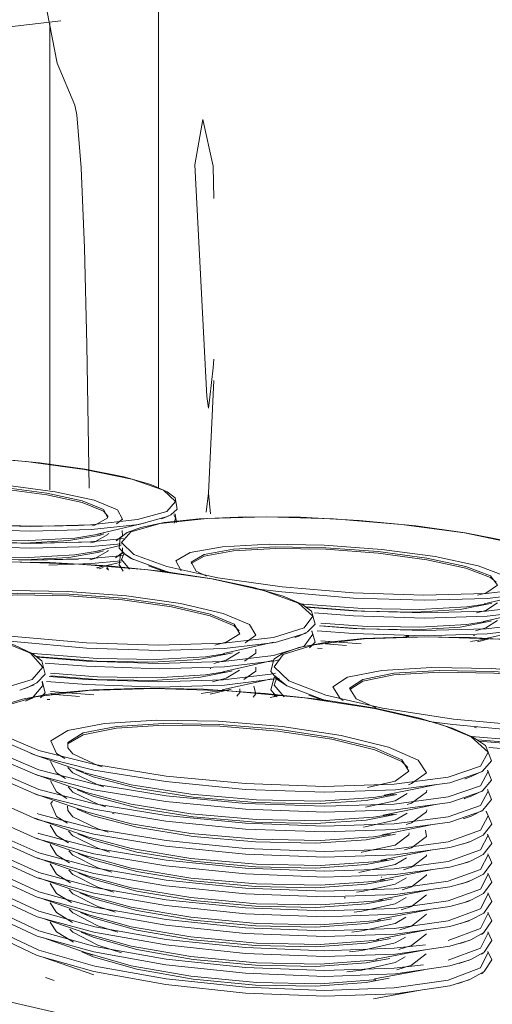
# Model space of a CAD drawing. Header units: metres. Extents: x -32 to 90, y -28 to 32.
# Tile 38 of 148: x 90.01658 to 90.01836, y 1.74257 to 1.74627. Entities that reach past the tile are written whole.
import ezdxf

# ---------------------------------------------------------------- set-up
doc = ezdxf.new("R2010")
doc.units = ezdxf.units.M
for name, color, linetype, lineweight in [('A-DETL-GENF', 92, 'Continuous', 18), ('A-GENM', 13, 'Continuous', 18), ('A-WALL', 113, 'Continuous', 18), ('Q-SPCQ', 91, 'Continuous', 9)]:
    doc.layers.add(name, color=color, linetype=linetype, lineweight=lineweight)

msp = doc.modelspace()

# ---------------------------------------------------------------- linework, layer by layer
at = {"layer": 'A-DETL-GENF', "lineweight": 9}
for p, q in [((90.016723, 1.7461052), (90.0166028, 1.7467236)), ((90.0167891, 1.7459477), (90.016723, 1.7461052)), ((90.0167968, 1.7459107), (90.0167891, 1.7459477)), ((90.0168134, 1.7457117), (90.0167968, 1.7459107)), ((90.0172395, 1.7457228), (90.0172698, 1.745893)), ((90.0173089, 1.7457177), (90.0172698, 1.745893)), ((90.0172395, 1.7457228), (90.0172847, 1.7448523)), ((90.0173114, 1.7455962), (90.0173089, 1.7457177)), ((90.0168254, 1.7454096), (90.0168134, 1.7457117)), ((90.0168341, 1.7450465), (90.0168254, 1.7454096)), ((90.0168405, 1.7446646), (90.0168341, 1.7450465)), ((90.0173089, 1.74496), (90.0173114, 1.7449927)), ((90.017297, 1.7448495), (90.0173089, 1.74496)), ((90.0173114, 1.7449121), (90.0172911, 1.7444893)), ((90.0173114, 1.7449121), (90.0172911, 1.7444893)), ((90.0172847, 1.7448523), (90.0172911, 1.7448084)), ((90.0172911, 1.7448084), (90.017297, 1.7448495)), ((90.016843, 1.7445076), (90.0168405, 1.7446646)), ((90.0172911, 1.7444893), (90.017283, 1.7444174)), ((90.0172992, 1.7444111), (90.0172911, 1.7444893))]:
    msp.add_line(p, q, dxfattribs=at)
at = {"layer": 'A-GENM', "lineweight": 9}
for p, q in [((90.0167365, 1.7462639), (90.0155634, 1.7461295)), ((90.0166947, 1.7445008), (90.0166947, 1.7462553)), ((90.0120976, 1.7436048), (90.0188656, 1.7420406))]:
    msp.add_line(p, q, dxfattribs=at)
at = {"layer": 'A-WALL', "lineweight": 9}
msp.add_line((90.0171033, 1.7445066), (90.0171033, 1.7610237), dxfattribs=at)
at = {"layer": 'Q-SPCQ'}
for p, q in [((90.0170531, 1.7443778), (90.0168743, 1.7443344)), ((90.0169628, 1.7442928), (90.0168722, 1.744271)), ((90.0169627, 1.7442297), (90.01687, 1.7442076)), ((90.0168725, 1.7442063), (90.016878, 1.7442075)), ((90.0168951, 1.7442092), (90.016881, 1.7442045)), ((90.0169133, 1.7442014), (90.0169086, 1.744208)), ((90.0169153, 1.7441998), (90.0169118, 1.7442095)), ((90.016971, 1.7441959), (90.0169565, 1.7442184)), ((90.0171364, 1.7441902), (90.0170654, 1.7442157)), ((90.0173266, 1.7441707), (90.0173188, 1.7441721)), ((90.0185141, 1.7441155), (90.0183264, 1.744073)), ((90.0185109, 1.7440487), (90.018324, 1.7440067)), ((90.0185076, 1.7439818), (90.0183216, 1.7439404)), ((90.0180332, 1.7439506), (90.0180443, 1.7439507)), ((90.0182752, 1.7439313), (90.0183304, 1.74394)), ((90.0182872, 1.7439532), (90.0182907, 1.7439537)), ((90.0183512, 1.743942), (90.0183021, 1.7439295)), ((90.017536, 1.7439289), (90.0173479, 1.7438861)), ((90.0177009, 1.7439063), (90.0177179, 1.7439048)), ((90.0177132, 1.7439336), (90.0178648, 1.7439229)), ((90.0178094, 1.7439163), (90.0177141, 1.7439237)), ((90.0172981, 1.7438292), (90.0173005, 1.7438295)), ((90.0175323, 1.7438599), (90.0173452, 1.7438177)), ((90.0165827, 1.7437478), (90.0166358, 1.7437683)), ((90.0175286, 1.7437909), (90.0173425, 1.7437492)), ((90.0166982, 1.7437436), (90.016861, 1.7437311)), ((90.0168069, 1.7437245), (90.0167, 1.7437336)), ((90.0173765, 1.7437514), (90.0172971, 1.7437334)), ((90.0175361, 1.7437355), (90.0175432, 1.7437262)), ((90.0175476, 1.7437267), (90.0175449, 1.7437234)), ((90.0177269, 1.7437089), (90.0176688, 1.7437297)), ((90.0166847, 1.7437136), (90.0166951, 1.7437127)), ((90.0182901, 1.7436075), (90.0182985, 1.7436065)), ((90.0168238, 1.7434398), (90.0166241, 1.7435105)), ((90.0168271, 1.7433658), (90.0166285, 1.743436)), ((90.0181489, 1.7433942), (90.0179517, 1.743353)), ((90.0168304, 1.7432917), (90.016633, 1.7433614)), ((90.0168275, 1.7433647), (90.0170006, 1.7433193)), ((90.0167615, 1.7433121), (90.0167631, 1.7432953)), ((90.018144, 1.743319), (90.0179481, 1.7432785)), ((90.0168275, 1.7432917), (90.0170006, 1.7432458)), ((90.0169305, 1.7432844), (90.0169369, 1.7432829)), ((90.0168348, 1.7431978), (90.0166388, 1.7432668)), ((90.018139, 1.7432439), (90.0179444, 1.7432041)), ((90.0166513, 1.7432103), (90.0166523, 1.74321)), ((90.0166537, 1.7432095), (90.0168649, 1.7431538)), ((90.0168382, 1.7431236), (90.0166434, 1.7431921)), ((90.0168275, 1.7431993), (90.0170006, 1.7431527)), ((90.0168275, 1.7431263), (90.0170006, 1.7430793)), ((90.0181325, 1.7431486), (90.0179396, 1.7431096)), ((90.0168418, 1.7430495), (90.0166482, 1.7431174)), ((90.0168275, 1.7430534), (90.0170006, 1.7430058)), ((90.0181273, 1.7430734), (90.0179357, 1.7430351)), ((90.0168454, 1.7429753), (90.016653, 1.7430426)), ((90.0179398, 1.7430449), (90.0179429, 1.7430455)), ((90.0168275, 1.7429804), (90.0170006, 1.7429324)), ((90.018122, 1.7429982), (90.0179318, 1.7429606)), ((90.0168491, 1.742901), (90.0166579, 1.7429678)), ((90.017801, 1.7429675), (90.0178064, 1.7429678)), ((90.0168275, 1.7429075), (90.0170006, 1.7428589)), ((90.0181166, 1.7429229), (90.0179278, 1.7428861)), ((90.0168528, 1.7428268), (90.0166629, 1.742893)), ((90.0168275, 1.7428345), (90.0170006, 1.7427855)), ((90.0181111, 1.7428477), (90.0179237, 1.7428116)), ((90.0168566, 1.7427525), (90.016668, 1.7428181)), ((90.0168275, 1.7427616), (90.0170006, 1.7427121)), ((90.0181056, 1.7427725), (90.0179196, 1.7427371)), ((90.0168605, 1.7426782), (90.0166732, 1.7427431)), ((90.0180999, 1.7426972), (90.0179154, 1.7426625)), ((90.0167115, 1.7426568), (90.0166786, 1.7426682)), ((90.0180941, 1.742622), (90.0179111, 1.742588))]:
    msp.add_line(p, q, dxfattribs=at)
for points in [[(90.0168279, 1.7445788, 0), (90.0166563, 1.7446029, 0), (90.0164565, 1.7446217, 0), (90.0162457, 1.7446325, 0), (90.0160452, 1.744634, 0), (90.0158742, 1.7446266, 0), (90.0157439, 1.7446125, 0), (90.0156562, 1.7445947, 0), (90.0156047, 1.7445758, 0), (90.015579, 1.7445572, 0), (90.0155747, 1.7445196, 0), (90.0155949, 1.744498, 0), (90.0156151, 1.7444852, 0), (90.0156217, 1.7444817, 0)], [(90.0168259, 1.7445783, 0), (90.0166064, 1.7446077, 0), (90.0163662, 1.7446267, 0), (90.0161274, 1.7446337, 0), (90.0159117, 1.7446281, 0), (90.015739, 1.7446104, 0), (90.0156255, 1.7445821, 0), (90.0155829, 1.7445457, 0), (90.0156165, 1.7445045, 0), (90.0157248, 1.7444624, 0), (90.0158986, 1.7444236, 0)], [(90.0158986, 1.7444236, 0), (90.0161216, 1.7443922, 0), (90.0163714, 1.7443715, 0), (90.0166222, 1.7443637, 0), (90.0168477, 1.7443699, 0), (90.0170244, 1.7443892, 0), (90.0171343, 1.7444195, 0), (90.0171674, 1.7444577, 0), (90.0171217, 1.7444996, 0), (90.0170036, 1.7445411, 0), (90.0168259, 1.7445783, 0)], [(90.0168279, 1.7445788, 0), (90.0169735, 1.7445498, 0), (90.017075, 1.7445208, 0), (90.0171361, 1.7444943, 0), (90.0171667, 1.7444714, 0), (90.0171734, 1.7444292, 0), (90.0171497, 1.7444077, 0), (90.017125, 1.744396, 0), (90.0171148, 1.7443922, 0)], [(90.0167153, 1.744494, 0), (90.0165294, 1.7445187, 0), (90.0163258, 1.7445333, 0), (90.016128, 1.7445364, 0), (90.0159585, 1.7445275, 0), (90.0158369, 1.7445075, 0), (90.015778, 1.7444788, 0), (90.0157894, 1.7444445, 0)], [(90.0166838, 1.7444886, 0), (90.0165149, 1.7445111, 0), (90.0163297, 1.7445245, 0), (90.0161497, 1.7445273, 0), (90.0159956, 1.7445191, 0), (90.0158851, 1.744501, 0), (90.0158318, 1.7444749, 0), (90.0158425, 1.7444437, 0), (90.0158778, 1.744425, 0)], [(90.0166838, 1.7444828, 0), (90.0165149, 1.7445053, 0), (90.0163297, 1.7445187, 0), (90.0161497, 1.7445215, 0), (90.0159956, 1.7445133, 0), (90.0158851, 1.7444952, 0), (90.0158318, 1.744469, 0)], [(90.0168533, 1.7443655, 0), (90.016864, 1.7443684, 0), (90.0169135, 1.7443955, 0), (90.0168966, 1.7444272, 0), (90.0168165, 1.7444595, 0), (90.0166838, 1.7444886, 0)], [(90.0169149, 1.7444013, 0), (90.0168966, 1.7444213, 0), (90.0168165, 1.7444537, 0), (90.0166838, 1.7444828, 0)], [(90.0169463, 1.7443733, 0), (90.0169689, 1.7443915, 0), (90.01695, 1.7444264, 0), (90.0168615, 1.744462, 0), (90.0167153, 1.744494, 0)], [(90.0158983, 1.7444238, 0), (90.0160665, 1.7443988, 0), (90.0162668, 1.7443787, 0), (90.0164818, 1.7443666, 0), (90.0166884, 1.7443642, 0), (90.0168018, 1.7443675, 0), (90.0168242, 1.7443687, 0)], [(90.0160258, 1.7443858, 0), (90.0161195, 1.7443743, 0), (90.0163714, 1.7443534, 0), (90.0166243, 1.7443456, 0), (90.0168517, 1.7443518, 0), (90.0170298, 1.7443713, 0), (90.0171406, 1.744402, 0)], [(90.0182557, 1.7443399, 0), (90.01807, 1.7443662, 0), (90.0178577, 1.7443866, 0), (90.0176375, 1.7443983, 0), (90.0174311, 1.7444001, 0), (90.0172569, 1.7443927, 0), (90.0171253, 1.7443783, 0), (90.0170372, 1.74436, 0), (90.0169854, 1.7443404, 0), (90.0169596, 1.744321, 0), (90.0169559, 1.7442816, 0), (90.0169782, 1.7442577, 0), (90.0170007, 1.7442434, 0), (90.017008, 1.7442395, 0)], [(90.0182537, 1.7443393, 0), (90.0180166, 1.7443713, 0), (90.0177607, 1.7443921, 0), (90.0175096, 1.7443997, 0), (90.017286, 1.7443936, 0), (90.0171104, 1.7443744, 0), (90.0169995, 1.7443435, 0), (90.0169645, 1.7443038, 0), (90.0170106, 1.7442588, 0), (90.0171349, 1.7442129, 0), (90.017327, 1.7441705, 0)], [(90.0171619, 1.7443765, 0), (90.0171674, 1.7443951, 0), (90.0171617, 1.7444077, 0)], [(90.0171636, 1.7444114, 0), (90.0171663, 1.7444094, 0), (90.0171717, 1.744378, 0)], [(90.0169444, 1.7443095, 0), (90.0169689, 1.7443289, 0), (90.0169672, 1.7443485, 0)], [(90.01617, 1.7443334, 0), (90.0162046, 1.7443295, 0), (90.0164129, 1.7443139, 0), (90.0166163, 1.7443107, 0), (90.0167892, 1.7443202, 0), (90.0168867, 1.7443353, 0)], [(90.0161906, 1.7443217, 0), (90.0163714, 1.7443079, 0), (90.0166222, 1.7443001, 0), (90.0168477, 1.7443063, 0), (90.0169715, 1.7443179, 0)], [(90.0168137, 1.7443045, 0), (90.0166394, 1.7443002, 0), (90.0164363, 1.7443048, 0), (90.0162229, 1.7443189, 0), (90.0161907, 1.7443224, 0)], [(90.0168983, 1.744336, 0), (90.016881, 1.7443302, 0), (90.0167668, 1.7443103, 0), (90.0166031, 1.7443013, 0), (90.0164105, 1.7443043, 0), (90.0163126, 1.7443103, 0)], [(90.0168496, 1.7443017, 0), (90.016864, 1.7443055, 0), (90.0169135, 1.744333, 0), (90.0169152, 1.7443379, 0)], [(90.017327, 1.7441705, 0), (90.0175685, 1.7441362, 0), (90.0178354, 1.7441135, 0), (90.0180999, 1.7441051, 0), (90.018334, 1.7441118, 0), (90.0185134, 1.7441329, 0), (90.0186199, 1.7441661, 0), (90.0186438, 1.7442077, 0), (90.0185845, 1.7442535, 0), (90.0184496, 1.7442988, 0), (90.0182537, 1.7443393, 0)], [(90.0182557, 1.7443399, 0), (90.0184157, 1.7443083, 0), (90.0185305, 1.7442764, 0), (90.0186022, 1.744247, 0), (90.01864, 1.7442215, 0), (90.018655, 1.7441994, 0), (90.0186443, 1.7441621, 0), (90.0186155, 1.7441428, 0), (90.0185909, 1.7441329, 0), (90.0185848, 1.7441308, 0)], [(90.016215, 1.7443014, 0), (90.0163714, 1.7442898, 0), (90.0166243, 1.7442819, 0), (90.0168517, 1.7442882, 0), (90.0169633, 1.7442982, 0)], [(90.0168459, 1.7442379, 0), (90.016864, 1.7442427, 0), (90.0169135, 1.7442705, 0), (90.016915, 1.7442747, 0)], [(90.0169424, 1.7442458, 0), (90.0169689, 1.7442663, 0), (90.0169686, 1.7442838, 0)], [(90.0181433, 1.7442504, 0), (90.0179426, 1.7442774, 0), (90.0177261, 1.7442934, 0), (90.0175188, 1.7442967, 0), (90.0173442, 1.7442869, 0), (90.0172226, 1.7442652, 0), (90.0171685, 1.7442339, 0), (90.0171882, 1.7441974, 0)], [(90.0181119, 1.7442446, 0), (90.0179294, 1.7442692, 0), (90.0177325, 1.7442837, 0), (90.0175439, 1.7442868, 0), (90.0173851, 1.7442779, 0), (90.0172746, 1.7442581, 0), (90.0172258, 1.7442296, 0), (90.0172452, 1.7441956, 0), (90.0172835, 1.7441766, 0)], [(90.0181119, 1.7442385, 0), (90.0179294, 1.7442631, 0), (90.0177325, 1.7442777, 0), (90.0175439, 1.7442807, 0), (90.0173851, 1.7442718, 0), (90.0172746, 1.744252, 0), (90.0172263, 1.7442245, 0)], [(90.0162215, 1.7442554, 0), (90.0163714, 1.7442444, 0), (90.0166222, 1.7442365, 0), (90.0168477, 1.7442427, 0), (90.016972, 1.7442545, 0)], [(90.0168028, 1.7442404, 0), (90.0166271, 1.7442366, 0), (90.0164238, 1.7442417, 0), (90.0162216, 1.7442558, 0)], [(90.0168967, 1.7442726, 0), (90.016881, 1.7442674, 0), (90.0167668, 1.7442472, 0), (90.0166031, 1.7442381, 0), (90.0164105, 1.7442412, 0), (90.0162271, 1.7442547, 0)], [(90.0162302, 1.7442639, 0), (90.0164129, 1.7442507, 0), (90.0166163, 1.7442474, 0), (90.0167892, 1.7442571, 0), (90.0168822, 1.7442714, 0)], [(90.0169732, 1.7442673, 0), (90.0169604, 1.7442578, 0), (90.0169555, 1.7442179, 0), (90.016966, 1.7442064, 0)], [(90.016975, 1.7442636, 0), (90.0169645, 1.7442395, 0), (90.0169944, 1.7442037, 0)], [(90.0169708, 1.7442646, 0), (90.0170042, 1.7442415, 0), (90.0171295, 1.744195, 0), (90.0171595, 1.744187, 0)], [(90.018302, 1.7441051, 0), (90.0183329, 1.7441133, 0), (90.0183771, 1.744143, 0), (90.0183508, 1.7441776, 0), (90.0182584, 1.7442129, 0), (90.0181119, 1.7442446, 0)], [(90.0183727, 1.7441538, 0), (90.0183508, 1.7441714, 0), (90.0182584, 1.7442068, 0), (90.0181119, 1.7442385, 0)], [(90.0184051, 1.7441124, 0), (90.0184362, 1.7441386, 0), (90.0184068, 1.7441767, 0), (90.0183047, 1.7442155, 0), (90.0181433, 1.7442504, 0)], [(90.0173055, 1.7441669, 0), (90.0171244, 1.744194, 0), (90.0169154, 1.7442154, 0), (90.0166955, 1.7442283, 0), (90.0164853, 1.7442311, 0), (90.0163034, 1.7442242, 0), (90.0161616, 1.7442098, 0), (90.0160627, 1.7441907, 0), (90.0160018, 1.7441699, 0), (90.0159693, 1.7441491, 0), (90.0159575, 1.7441056, 0), (90.0159808, 1.7440768, 0), (90.0160073, 1.7440592, 0), (90.0160185, 1.7440532, 0)], [(90.0173033, 1.7441662, 0), (90.0170645, 1.7442002, 0), (90.0168045, 1.7442222, 0), (90.0165471, 1.7442304, 0), (90.0163157, 1.7442239, 0), (90.0161313, 1.7442035, 0), (90.0160115, 1.7441707, 0), (90.0159683, 1.7441285, 0), (90.0160077, 1.7440807, 0), (90.0161276, 1.7440319, 0), (90.0163181, 1.7439868, 0)], [(90.0166919, 1.7442186, 0), (90.0168517, 1.7442246, 0), (90.0169633, 1.7442347, 0)], [(90.0163181, 1.7439868, 0), (90.0165612, 1.7439502, 0), (90.0168326, 1.7439261, 0), (90.017104, 1.7439171, 0), (90.0173467, 1.7439243, 0), (90.0175354, 1.7439467, 0), (90.017651, 1.743982, 0), (90.0176828, 1.7440264, 0), (90.0176295, 1.744075, 0), (90.0174982, 1.7441232, 0), (90.0173033, 1.7441662, 0)], [(90.0173055, 1.7441669, 0), (90.0174608, 1.7441343, 0), (90.0175719, 1.7441015, 0), (90.0176414, 1.7440713, 0), (90.0176783, 1.7440448, 0), (90.0176915, 1.7439959, 0), (90.017663, 1.7439671, 0), (90.0176311, 1.7439518, 0), (90.0176154, 1.7439462, 0)], [(90.0174681, 1.7441297, 0), (90.0175666, 1.7441174, 0), (90.0178357, 1.7440945, 0), (90.0181024, 1.744086, 0), (90.0183385, 1.7440928, 0), (90.0185193, 1.7441141, 0), (90.0186266, 1.7441477, 0)], [(90.0176563, 1.7440608, 0), (90.0178354, 1.744047, 0), (90.0180999, 1.7440385, 0), (90.018334, 1.7440453, 0), (90.0185134, 1.7440666, 0), (90.0186199, 1.7441002, 0), (90.0186438, 1.7441423, 0), (90.0186406, 1.7441483, 0)], [(90.0171861, 1.744074, 0), (90.0169838, 1.7441026, 0), (90.0167635, 1.7441196, 0), (90.0165504, 1.7441231, 0), (90.0163688, 1.7441128, 0), (90.0162397, 1.7440897, 0), (90.0161784, 1.7440564, 0), (90.0161935, 1.7440167, 0), (90.016207, 1.7440076, 0)], [(90.0171527, 1.7440678, 0), (90.0169688, 1.7440939, 0), (90.0167684, 1.7441094, 0), (90.0165746, 1.7441126, 0), (90.0164094, 1.7441032, 0), (90.016292, 1.7440821, 0), (90.0162367, 1.7440519, 0), (90.0162507, 1.7440157, 0), (90.0163165, 1.7439838, 0)], [(90.0171527, 1.7440615, 0), (90.0169688, 1.7440876, 0), (90.0167684, 1.7441031, 0), (90.0165746, 1.7441063, 0), (90.0164094, 1.7440969, 0), (90.016292, 1.7440759, 0), (90.0162367, 1.7440456, 0)], [(90.0173152, 1.7439174, 0), (90.017358, 1.7439282, 0), (90.0174087, 1.7439598, 0), (90.0173875, 1.7439966, 0), (90.0172982, 1.7440341, 0), (90.0171527, 1.7440678, 0)], [(90.0174071, 1.7439714, 0), (90.0173875, 1.7439902, 0), (90.0172982, 1.7440278, 0), (90.0171527, 1.7440615, 0)], [(90.0174287, 1.7439258, 0), (90.0174688, 1.7439551, 0), (90.0174451, 1.7439956, 0), (90.0173464, 1.7440369, 0), (90.0171861, 1.744074, 0)], [(90.0176295, 1.744074, 0), (90.0176484, 1.7440719, 0), (90.0178702, 1.7440548, 0), (90.0180839, 1.7440513, 0), (90.0182621, 1.7440617, 0), (90.0183304, 1.7440718, 0)], [(90.0183555, 1.7440748, 0), (90.0183512, 1.7440734, 0), (90.0182372, 1.7440516, 0), (90.0180685, 1.7440417, 0), (90.0178663, 1.7440451, 0), (90.0176581, 1.744061, 0)], [(90.017689, 1.7440389, 0), (90.0178357, 1.744028, 0), (90.0181024, 1.7440194, 0), (90.0183385, 1.7440263, 0), (90.0185193, 1.7440479, 0), (90.018547, 1.7440537, 0)], [(90.0182981, 1.7440384, 0), (90.0183329, 1.7440477, 0), (90.0183768, 1.7440766, 0)], [(90.0152538, 1.743793, 0), (90.0154981, 1.743754, 0), (90.0157739, 1.7437283, 0), (90.0160525, 1.7437187, 0), (90.0163045, 1.7437263, 0), (90.0165033, 1.7437503, 0), (90.0166288, 1.7437879, 0), (90.0166694, 1.7438351, 0), (90.0166229, 1.7438869, 0), (90.0164959, 1.7439382, 0), (90.0163026, 1.743984, 0)], [(90.016305, 1.7439847, 0), (90.0164552, 1.7439512, 0), (90.0165622, 1.7439175, 0), (90.0166293, 1.7438863, 0), (90.0166651, 1.7438587, 0), (90.0166778, 1.7438078, 0), (90.0166466, 1.7437754, 0), (90.0166111, 1.7437582, 0), (90.0165931, 1.7437517, 0)], [(90.0176997, 1.7439716, 0), (90.0178357, 1.7439616, 0), (90.0181024, 1.7439528, 0), (90.0183385, 1.7439598, 0), (90.0185193, 1.7439816, 0), (90.0185479, 1.7439878, 0)], [(90.0177084, 1.7439898, 0), (90.0178354, 1.7439806, 0), (90.0180999, 1.7439719, 0), (90.018334, 1.7439788, 0), (90.0185134, 1.7440004, 0), (90.0185413, 1.7440063, 0)], [(90.0177135, 1.7439996, 0), (90.0178702, 1.7439887, 0), (90.0180839, 1.7439852, 0), (90.0182621, 1.7439957, 0), (90.0183304, 1.7440059, 0)], [(90.0183544, 1.7440088, 0), (90.0183512, 1.7440077, 0), (90.0182372, 1.7439856, 0), (90.0180685, 1.7439756, 0), (90.0178663, 1.743979, 0), (90.0177139, 1.7439897, 0)], [(90.0182941, 1.7439718, 0), (90.0183329, 1.743982, 0), (90.0183765, 1.7440105, 0)], [(90.0164813, 1.7439408, 0), (90.0165591, 1.7439309, 0), (90.0168327, 1.7439065, 0), (90.0171063, 1.7438974, 0), (90.0173511, 1.7439046, 0), (90.0175414, 1.7439273, 0), (90.0176579, 1.7439631, 0)], [(90.0166484, 1.7438724, 0), (90.0168326, 1.7438575, 0), (90.017104, 1.7438484, 0), (90.0173467, 1.7438557, 0), (90.0175354, 1.7438784, 0), (90.017651, 1.7439141, 0), (90.0176828, 1.7439589, 0), (90.0176791, 1.7439682, 0)], [(90.0189305, 1.7438786, 0), (90.0187325, 1.7439085, 0), (90.0185087, 1.7439319, 0), (90.0182774, 1.743946, 0), (90.0180598, 1.7439493, 0), (90.0178738, 1.7439425, 0), (90.0177302, 1.7439277, 0), (90.0176308, 1.7439081, 0), (90.0175696, 1.7438865, 0), (90.0175369, 1.7438646, 0), (90.0175259, 1.7438189, 0), (90.0175519, 1.743787, 0), (90.0175817, 1.7437671, 0), (90.0175942, 1.7437604, 0)], [(90.0189284, 1.7438779, 0), (90.0186679, 1.7439153, 0), (90.0183888, 1.7439395, 0), (90.0181165, 1.7439485, 0), (90.0178756, 1.7439414, 0), (90.017688, 1.7439188, 0), (90.0175714, 1.7438828, 0), (90.017538, 1.7438363, 0), (90.0175927, 1.7437836, 0), (90.0177325, 1.7437297, 0), (90.0179454, 1.74368, 0)], [(90.0176797, 1.7439716, 0), (90.0176918, 1.7439288, 0), (90.0176712, 1.7439076, 0)], [(90.016618, 1.7438884, 0), (90.0166486, 1.7438848, 0), (90.0168745, 1.7438667, 0), (90.0170943, 1.7438629, 0), (90.0172799, 1.743874, 0), (90.0173521, 1.7438848, 0)], [(90.0173811, 1.7438885, 0), (90.0173765, 1.7438869, 0), (90.0172552, 1.7438637, 0), (90.0170795, 1.7438532, 0), (90.0168715, 1.7438568, 0), (90.0166577, 1.743874, 0), (90.0166445, 1.7438755, 0)], [(90.0173108, 1.7438487, 0), (90.017358, 1.7438605, 0), (90.0174082, 1.7438912, 0)], [(90.0174263, 1.7438571, 0), (90.0174688, 1.7438876, 0), (90.0174693, 1.7439025, 0)], [(90.0179454, 1.74368, 0), (90.0182114, 1.7436395, 0), (90.0185037, 1.7436129, 0), (90.0187917, 1.7436029, 0), (90.0190449, 1.7436108, 0), (90.0192367, 1.7436357, 0), (90.0193478, 1.7436747, 0), (90.0193681, 1.7437236, 0), (90.0192976, 1.7437773, 0), (90.0191455, 1.7438304, 0), (90.0189284, 1.7438779, 0)], [(90.0166777, 1.7438499, 0), (90.0168327, 1.7438379, 0), (90.0171063, 1.7438287, 0), (90.0173511, 1.743836, 0), (90.0175414, 1.743859, 0), (90.0175554, 1.7438618, 0)], [(90.017424, 1.7437884, 0), (90.0174688, 1.7438202, 0), (90.0174695, 1.7438343, 0)], [(90.0188115, 1.7437799, 0), (90.0185911, 1.7438114, 0), (90.0183551, 1.7438301, 0), (90.0181305, 1.743834, 0), (90.0179429, 1.7438226, 0), (90.0178138, 1.7437972, 0), (90.0177588, 1.7437606, 0), (90.0177857, 1.7437168, 0), (90.0177971, 1.7437098, 0)], [(90.0166824, 1.743781, 0), (90.0168327, 1.7437693, 0), (90.0171063, 1.74376, 0), (90.0173511, 1.7437674, 0), (90.0175414, 1.7437906, 0), (90.0175568, 1.7437938, 0)], [(90.0166929, 1.7437997, 0), (90.0168326, 1.7437889, 0), (90.017104, 1.7437797, 0), (90.0173467, 1.743787, 0), (90.0175354, 1.74381, 0), (90.0175436, 1.7438117, 0)], [(90.0166983, 1.7438116, 0), (90.0168745, 1.7437985, 0), (90.0170943, 1.7437947, 0), (90.0172799, 1.7438059, 0), (90.0173521, 1.7438168, 0)], [(90.0173799, 1.7438203, 0), (90.0173765, 1.7438192, 0), (90.0172552, 1.7437957, 0), (90.0170795, 1.7437851, 0), (90.0168715, 1.7437887, 0), (90.0166995, 1.7438016, 0)], [(90.0173068, 1.74378, 0), (90.017358, 1.7437928, 0), (90.0174077, 1.743823, 0)], [(90.0175452, 1.7438012, 0), (90.0175379, 1.7437964, 0), (90.0175255, 1.7437501, 0), (90.0175441, 1.7437268, 0)], [(90.0175368, 1.7438042, 0), (90.0175858, 1.7437649, 0), (90.0177267, 1.7437103, 0), (90.0177397, 1.7437066, 0)], [(90.0175479, 1.7437963, 0), (90.017538, 1.7437667, 0), (90.0175758, 1.7437237, 0)], [(90.0187783, 1.7437731, 0), (90.0185778, 1.7438018, 0), (90.0183631, 1.7438189, 0), (90.0181588, 1.7438224, 0), (90.0179881, 1.7438121, 0), (90.0178709, 1.7437889, 0), (90.0178212, 1.7437555, 0), (90.0178461, 1.7437157, 0), (90.0179211, 1.7436815, 0)], [(90.0187783, 1.7437665, 0), (90.0185778, 1.7437953, 0), (90.0183631, 1.7438123, 0), (90.0181588, 1.7438159, 0), (90.0179881, 1.7438055, 0), (90.0178709, 1.7437823, 0), (90.0178219, 1.7437507, 0)], [(90.0179169, 1.7436805, 0), (90.0177241, 1.7437115, 0), (90.017504, 1.7437361, 0), (90.0172732, 1.7437515, 0), (90.0170518, 1.743756, 0), (90.0168578, 1.74375, 0), (90.0167033, 1.7437352, 0), (90.0165922, 1.7437149, 0), (90.0165204, 1.743692, 0), (90.0164797, 1.7436686, 0), (90.0164581, 1.7436183, 0), (90.0164852, 1.743579, 0), (90.0165198, 1.743555, 0), (90.0165378, 1.7435453, 0)], [(90.0179146, 1.7436797, 0), (90.0176522, 1.7437196, 0), (90.0173683, 1.7437454, 0), (90.0170888, 1.7437549, 0), (90.016839, 1.7437474, 0), (90.0166413, 1.7437234, 0), (90.0165146, 1.743685, 0), (90.0164718, 1.7436354, 0), (90.0165189, 1.7435792, 0), (90.0166537, 1.7435217, 0), (90.0168649, 1.7434686, 0)], [(90.0166041, 1.7437068, 0), (90.0166288, 1.7437178, 0), (90.0166694, 1.7437655, 0), (90.0166659, 1.7437784, 0)], [(90.0166666, 1.7437826, 0), (90.016678, 1.7437386, 0), (90.0166603, 1.7437199, 0)], [(90.0174588, 1.7437215, 0), (90.0174688, 1.7437347, 0), (90.0174612, 1.743763, 0)], [(90.0172642, 1.7437361, 0), (90.0172799, 1.7437378, 0), (90.0173521, 1.7437488, 0)], [(90.0173974, 1.7437261, 0), (90.0174087, 1.7437396, 0), (90.017409, 1.7437536, 0)], [(90.0175229, 1.743721, 0), (90.0175354, 1.7437234, 0), (90.0175564, 1.7437278, 0)], [(90.0175448, 1.7437319, 0), (90.017539, 1.7437282, 0), (90.0175379, 1.7437245, 0)], [(90.0181749, 1.7436154, 0), (90.0181307, 1.7436292, 0), (90.0179146, 1.7436797, 0)], [(90.0179169, 1.7436805, 0), (90.0180842, 1.7436435, 0), (90.0182072, 1.7436059, 0), (90.0182873, 1.7435708, 0), (90.0183324, 1.7435398, 0), (90.0183547, 1.7434826, 0), (90.0183206, 1.7434434, 0), (90.0182788, 1.7434233, 0), (90.0182552, 1.7434152, 0), (90.0182541, 1.7434149, 0)], [(90.0183079, 1.7435569, 0), (90.0185037, 1.7435408, 0), (90.0187917, 1.7435307, 0), (90.0190449, 1.7435387, 0), (90.0192367, 1.7435638, 0), (90.0193478, 1.7436033, 0), (90.0193681, 1.7436528, 0)], [(90.01779, 1.7435778, 0), (90.0175677, 1.7436114, 0), (90.0173273, 1.7436313, 0), (90.0170962, 1.7436355, 0), (90.0169005, 1.7436233, 0), (90.0167628, 1.7435963, 0), (90.0166996, 1.7435572, 0), (90.0167197, 1.7435105, 0), (90.0167514, 1.7434908, 0)], [(90.0177544, 1.7435706, 0), (90.0175524, 1.7436012, 0), (90.0173337, 1.7436193, 0), (90.0171233, 1.7436231, 0), (90.0169454, 1.7436121, 0), (90.0168203, 1.7435874, 0), (90.0167632, 1.7435518, 0), (90.0167631, 1.7435311, 0)], [(90.0177544, 1.7435638, 0), (90.0175524, 1.7435944, 0), (90.0173337, 1.7436126, 0), (90.0171233, 1.7436163, 0), (90.0169454, 1.7436053, 0), (90.0168203, 1.7435806, 0), (90.0167647, 1.7435476, 0)], [(90.0168649, 1.7434686, 0), (90.0171327, 1.7434254, 0), (90.0174302, 1.7433969, 0), (90.0177262, 1.7433863, 0), (90.0179894, 1.7433947, 0), (90.0181919, 1.7434213, 0), (90.0183133, 1.743463, 0), (90.0183425, 1.7435152, 0), (90.0182788, 1.7435725, 0), (90.018175, 1.7436153, 0)], [(90.018119, 1.743631, 0), (90.0182095, 1.7436191, 0), (90.0185042, 1.7435922, 0), (90.0187946, 1.7435821, 0), (90.0190499, 1.7435901, 0), (90.0192433, 1.7436152, 0), (90.0193103, 1.7436334, 0)], [(90.0164802, 1.7435873, 0), (90.0164718, 1.7435636, 0), (90.0165189, 1.7435067, 0), (90.0166537, 1.7434486, 0), (90.0168649, 1.7433948, 0)], [(90.0178889, 1.7433828, 0), (90.0179928, 1.7434063, 0), (90.0180443, 1.7434435, 0), (90.0180171, 1.7434868, 0), (90.017916, 1.7435309, 0), (90.0177544, 1.7435706, 0)], [(90.0180422, 1.7433929, 0), (90.0180538, 1.7433969, 0), (90.0181101, 1.7434379, 0), (90.0180796, 1.7434857, 0), (90.0179679, 1.7435342, 0), (90.01779, 1.7435778, 0)], [(90.0182701, 1.7435753, 0), (90.0182946, 1.7435724, 0), (90.0185373, 1.7435524, 0), (90.0187694, 1.7435482, 0), (90.0189613, 1.7435605, 0), (90.0190341, 1.7435724, 0)], [(90.019042, 1.7435714, 0), (90.0189337, 1.74355, 0), (90.018752, 1.7435384, 0), (90.0185323, 1.7435423, 0), (90.0183027, 1.7435613, 0)], [(90.0165118, 1.7435599, 0), (90.0166476, 1.7435017, 0), (90.0168605, 1.7434479, 0)], [(90.0180404, 1.7434578, 0), (90.0180171, 1.7434799, 0), (90.017916, 1.7435241, 0), (90.0177544, 1.7435638, 0)], [(90.0183443, 1.7435327, 0), (90.0185042, 1.74352, 0), (90.0187946, 1.7435098, 0), (90.0190499, 1.7435179, 0), (90.0192433, 1.7435434, 0), (90.0193103, 1.7435617, 0)], [(90.0164804, 1.743516, 0), (90.0164718, 1.7434917, 0), (90.0165189, 1.7434342, 0), (90.0166537, 1.7433754, 0), (90.0168649, 1.7433211, 0)], [(90.0167631, 1.7435311, 0), (90.0167819, 1.7435093, 0), (90.0168755, 1.7434649, 0), (90.0168918, 1.7434596, 0)], [(90.0165118, 1.7434873, 0), (90.0166476, 1.7434285, 0), (90.0168605, 1.7433742, 0)], [(90.0166976, 1.7434802, 0), (90.0167197, 1.7434381, 0), (90.0167545, 1.7434165, 0)], [(90.0167635, 1.7434581, 0), (90.0167819, 1.7434369, 0), (90.0168755, 1.743392, 0), (90.0168987, 1.7433845, 0)], [(90.0170217, 1.7433796, 0), (90.0168577, 1.7434222, 0), (90.0167942, 1.7434483, 0)], [(90.0168274, 1.7434377, 0), (90.0168275, 1.7434376, 0), (90.0170006, 1.7433927, 0)], [(90.0168605, 1.7434479, 0), (90.0171305, 1.7434043, 0), (90.0174304, 1.7433754, 0), (90.017729, 1.7433647, 0), (90.0179943, 1.7433732, 0), (90.0181985, 1.7434001, 0), (90.0183208, 1.7434423, 0)], [(90.0168649, 1.7433948, 0), (90.0171327, 1.7433512, 0), (90.0174302, 1.7433223, 0), (90.0177262, 1.7433116, 0), (90.0179894, 1.7433201, 0), (90.0181919, 1.743347, 0), (90.0183133, 1.7433891, 0), (90.0183425, 1.743442, 0), (90.0183408, 1.7434465, 0)], [(90.0183396, 1.7434479, 0), (90.0183548, 1.7434098, 0), (90.0183213, 1.7433701, 0), (90.0182785, 1.7433492, 0), (90.0182534, 1.7433405, 0), (90.0182519, 1.7433401, 0)], [(90.0165118, 1.7434148, 0), (90.0166476, 1.7433554, 0), (90.0168605, 1.7433004, 0)], [(90.0166973, 1.7434071, 0), (90.0167197, 1.7433657, 0), (90.0167594, 1.7433414, 0)], [(90.0167641, 1.7433847, 0), (90.0167819, 1.7433645, 0), (90.0168755, 1.7433191, 0), (90.0169056, 1.7433093, 0)], [(90.0170006, 1.7433927, 0), (90.0172245, 1.7433572, 0), (90.0174719, 1.7433358, 0), (90.0177111, 1.7433313, 0), (90.0179116, 1.7433444, 0), (90.0179888, 1.7433571, 0)], [(90.0170217, 1.7433062, 0), (90.0168577, 1.7433493, 0), (90.0167975, 1.7433739, 0)], [(90.0168605, 1.7433742, 0), (90.0171305, 1.74333, 0), (90.0174304, 1.7433009, 0), (90.017729, 1.74329, 0), (90.0179943, 1.7432986, 0), (90.0181985, 1.7433258, 0), (90.0183208, 1.7433684, 0)], [(90.0168649, 1.7433211, 0), (90.0171327, 1.7432769, 0), (90.0174302, 1.7432478, 0), (90.0177262, 1.7432369, 0), (90.0179894, 1.7432455, 0), (90.0181919, 1.7432727, 0), (90.0183133, 1.7433153, 0), (90.0183425, 1.7433688, 0), (90.0183409, 1.7433731, 0)], [(90.0179984, 1.7433563, 0), (90.017884, 1.7433338, 0), (90.0176943, 1.7433214, 0), (90.0174679, 1.7433256, 0), (90.0172339, 1.7433459, 0), (90.0170217, 1.7433796, 0)], [(90.0178811, 1.7433079, 0), (90.0179928, 1.7433327, 0), (90.0180383, 1.7433597, 0)], [(90.0180379, 1.7433179, 0), (90.0180538, 1.7433232, 0), (90.0181101, 1.7433647, 0), (90.018111, 1.7433717, 0)], [(90.0183396, 1.7433744, 0), (90.018355, 1.743337, 0), (90.0183221, 1.7432967, 0), (90.0182782, 1.743275, 0), (90.0182516, 1.7432659, 0), (90.0182497, 1.7432653, 0)], [(90.0165118, 1.7433229, 0), (90.0166476, 1.7432626, 0), (90.0168605, 1.7432069, 0)], [(90.0167056, 1.743331, 0), (90.0166996, 1.7433223, 0), (90.0167197, 1.7432739, 0), (90.0167612, 1.7432484, 0)], [(90.0170006, 1.7433193, 0), (90.0172245, 1.7432834, 0), (90.0174719, 1.7432617, 0), (90.0177111, 1.7432572, 0), (90.0179116, 1.7432704, 0), (90.017986, 1.7432827, 0)], [(90.0164792, 1.7432803, 0), (90.0164718, 1.7432569, 0), (90.0165189, 1.7431973, 0), (90.0166537, 1.7431364, 0), (90.0168649, 1.7430801, 0)], [(90.0166477, 1.7432847, 0), (90.0166537, 1.7432827, 0), (90.0168649, 1.7432276, 0)], [(90.0167631, 1.7432953, 0), (90.0167819, 1.7432727, 0), (90.0168755, 1.7432267, 0), (90.0169143, 1.7432141, 0)], [(90.0170217, 1.7432328, 0), (90.0168577, 1.7432764, 0), (90.0167975, 1.7433013, 0)], [(90.0168605, 1.7433004, 0), (90.0171305, 1.7432558, 0), (90.0174304, 1.7432263, 0), (90.017729, 1.7432153, 0), (90.0179943, 1.743224, 0), (90.0181985, 1.7432515, 0), (90.0183208, 1.7432946, 0)], [(90.0168649, 1.7432276, 0), (90.0171327, 1.7431828, 0), (90.0174302, 1.7431533, 0), (90.0177262, 1.7431422, 0), (90.0179894, 1.743151, 0), (90.0181919, 1.7431785, 0), (90.0183133, 1.7432217, 0), (90.0183425, 1.7432759, 0), (90.0183351, 1.7432905, 0)], [(90.0179975, 1.7432823, 0), (90.017884, 1.7432599, 0), (90.0176943, 1.7432474, 0), (90.0174679, 1.7432517, 0), (90.0172339, 1.7432722, 0), (90.0170217, 1.7433062, 0)], [(90.0178743, 1.7432331, 0), (90.0179928, 1.7432592, 0), (90.0180381, 1.7432862, 0)], [(90.0180336, 1.7432428, 0), (90.0180538, 1.7432495, 0), (90.0181101, 1.7432915, 0), (90.018111, 1.7432983, 0)], [(90.0183346, 1.7432935, 0), (90.0183552, 1.7432446, 0), (90.018323, 1.7432037, 0), (90.0182779, 1.743181, 0), (90.0182494, 1.7431712, 0), (90.0182469, 1.7431704, 0)], [(90.0165118, 1.7432504, 0), (90.0166476, 1.7431895, 0), (90.0168605, 1.7431332, 0)], [(90.0166969, 1.7432412, 0), (90.0167197, 1.7432015, 0), (90.0167652, 1.7431738, 0)], [(90.0170006, 1.7432458, 0), (90.0172245, 1.7432095, 0), (90.0174719, 1.7431876, 0), (90.0177111, 1.7431831, 0), (90.0179116, 1.7431965, 0), (90.0179741, 1.7432064, 0)], [(90.0164789, 1.7432083, 0), (90.0164718, 1.743185, 0), (90.0165189, 1.7431248, 0), (90.0166537, 1.7430632, 0), (90.0168649, 1.7430063, 0)], [(90.0167656, 1.7432182, 0), (90.0167819, 1.7432003, 0), (90.0168755, 1.7431538, 0), (90.0169212, 1.743139, 0)], [(90.0170217, 1.7431398, 0), (90.0168577, 1.7431839, 0), (90.0168003, 1.7432078, 0)], [(90.0168605, 1.7432069, 0), (90.0171305, 1.7431616, 0), (90.0174304, 1.7431317, 0), (90.017729, 1.7431206, 0), (90.0179943, 1.7431294, 0), (90.0181985, 1.7431573, 0), (90.0182708, 1.7431774, 0)], [(90.0168649, 1.7431538, 0), (90.0171327, 1.7431086, 0), (90.0174302, 1.7430787, 0), (90.0177262, 1.7430675, 0), (90.0179894, 1.7430764, 0), (90.0181919, 1.7431042, 0), (90.0183133, 1.7431479, 0), (90.0183425, 1.7432027, 0), (90.0183412, 1.7432063, 0)], [(90.0179934, 1.7432074, 0), (90.017884, 1.743186, 0), (90.0176943, 1.7431733, 0), (90.0174679, 1.7431777, 0), (90.0172339, 1.7431984, 0), (90.0170217, 1.7432328, 0)], [(90.0178655, 1.7431384, 0), (90.0178679, 1.7431387, 0), (90.0179928, 1.7431659, 0), (90.0180443, 1.7432045, 0), (90.0180451, 1.7432116, 0)], [(90.018028, 1.7431477, 0), (90.0180538, 1.7431561, 0), (90.0181101, 1.7431987, 0), (90.0181063, 1.7432217, 0)], [(90.0183401, 1.7432072, 0), (90.0183554, 1.7431718, 0), (90.0183236, 1.7431304, 0), (90.0182776, 1.7431068, 0), (90.0182476, 1.7430965, 0), (90.0182446, 1.7430955, 0)], [(90.0165118, 1.7431779, 0), (90.0166476, 1.7431163, 0), (90.0168605, 1.7430594, 0)], [(90.0166968, 1.7431684, 0), (90.0167197, 1.7431291, 0), (90.0167691, 1.7430992, 0)], [(90.0164786, 1.7431363, 0), (90.0164718, 1.7431131, 0), (90.0165189, 1.7430523, 0), (90.0166537, 1.7429901, 0), (90.0168649, 1.7429326, 0)], [(90.0167663, 1.7431449, 0), (90.0167819, 1.7431279, 0), (90.0168755, 1.7430808, 0), (90.0169281, 1.7430639, 0)], [(90.0170217, 1.7430664, 0), (90.0168577, 1.743111, 0), (90.0168016, 1.7431345, 0)], [(90.0168605, 1.7431332, 0), (90.0171305, 1.7430874, 0), (90.0174304, 1.7430572, 0), (90.017729, 1.7430459, 0), (90.0179943, 1.7430548, 0), (90.0181985, 1.743083, 0), (90.0182708, 1.7431034, 0)], [(90.0168649, 1.7430801, 0), (90.0171327, 1.7430343, 0), (90.0174302, 1.7430041, 0), (90.0177262, 1.7429929, 0), (90.0179894, 1.7430018, 0), (90.0181919, 1.74303, 0), (90.0183133, 1.7430741, 0), (90.0183425, 1.7431295, 0), (90.0183413, 1.7431329, 0)], [(90.0170006, 1.7431527, 0), (90.0172245, 1.7431159, 0), (90.0174719, 1.7430937, 0), (90.0177111, 1.7430891, 0), (90.0179116, 1.7431027, 0), (90.0179612, 1.7431103, 0)], [(90.0179885, 1.7431126, 0), (90.017884, 1.7430923, 0), (90.0176943, 1.7430795, 0), (90.0174679, 1.7430839, 0), (90.0172339, 1.7431049, 0), (90.0170217, 1.7431398, 0)], [(90.0180237, 1.7430727, 0), (90.0180538, 1.7430825, 0), (90.0181101, 1.7431255, 0), (90.0181109, 1.7431296, 0)], [(90.0183402, 1.7431336, 0), (90.0183555, 1.743099, 0), (90.0183243, 1.7430571, 0), (90.0182773, 1.7430327, 0), (90.0182459, 1.7430218, 0), (90.0182423, 1.7430207, 0)], [(90.0165118, 1.7431054, 0), (90.0166476, 1.7430432, 0), (90.0168605, 1.7429856, 0)], [(90.0166967, 1.7430952, 0), (90.0167197, 1.7430567, 0), (90.016773, 1.7430246, 0)], [(90.0178566, 1.7430634, 0), (90.0178679, 1.7430648, 0), (90.0179928, 1.7430923, 0), (90.0180358, 1.7431176, 0)], [(90.0164784, 1.7430643, 0), (90.0164718, 1.7430413, 0), (90.0165189, 1.7429798, 0), (90.0166537, 1.7429169, 0), (90.0168649, 1.7428588, 0)], [(90.016767, 1.7430715, 0), (90.0167819, 1.7430555, 0), (90.0168755, 1.7430079, 0), (90.0169359, 1.7429886, 0)], [(90.0170217, 1.742993, 0), (90.0168577, 1.7430381, 0), (90.0168048, 1.7430602, 0)], [(90.0168605, 1.7430594, 0), (90.0171305, 1.7430131, 0), (90.0174304, 1.7429826, 0), (90.017729, 1.7429712, 0), (90.0179943, 1.7429802, 0), (90.0181985, 1.7430087, 0), (90.0182708, 1.7430293, 0)], [(90.0168649, 1.7430063, 0), (90.0171327, 1.7429601, 0), (90.0174302, 1.7429296, 0), (90.0177262, 1.7429182, 0), (90.0179894, 1.7429272, 0), (90.0181919, 1.7429557, 0), (90.0183133, 1.7430003, 0), (90.0183425, 1.7430563, 0), (90.0183422, 1.7430573, 0)], [(90.0170006, 1.7430793, 0), (90.0172245, 1.7430421, 0), (90.0174719, 1.7430197, 0), (90.0177111, 1.743015, 0), (90.0179116, 1.7430287, 0), (90.0179524, 1.7430349, 0)], [(90.0179849, 1.7430379, 0), (90.017884, 1.7430184, 0), (90.0176943, 1.7430054, 0), (90.0174679, 1.7430099, 0), (90.0172339, 1.7430311, 0), (90.0170217, 1.7430664, 0)], [(90.0180193, 1.7429977, 0), (90.0180538, 1.7430088, 0), (90.0181101, 1.7430523, 0), (90.0181107, 1.7430553, 0)], [(90.0183404, 1.7430601, 0), (90.0183556, 1.7430262, 0), (90.018325, 1.7429837, 0), (90.0182771, 1.7429585, 0), (90.0182441, 1.7429471, 0), (90.0182399, 1.7429458, 0)], [(90.0165118, 1.7430329, 0), (90.0166476, 1.74297, 0), (90.0168605, 1.7429119, 0)], [(90.0166967, 1.743022, 0), (90.0167197, 1.7429843, 0), (90.0167769, 1.7429501, 0)], [(90.0178476, 1.7429885, 0), (90.0178679, 1.7429909, 0), (90.0179928, 1.7430188, 0), (90.0180348, 1.7430432, 0)], [(90.0164782, 1.7429923, 0), (90.0164718, 1.7429694, 0), (90.0165189, 1.7429073, 0), (90.0166537, 1.7428438, 0), (90.0168649, 1.7427851, 0)], [(90.0167677, 1.7429981, 0), (90.0167819, 1.742983, 0), (90.0168755, 1.742935, 0), (90.0169419, 1.7429138, 0)], [(90.0170217, 1.7429196, 0), (90.0168577, 1.7429652, 0), (90.0168076, 1.7429862, 0)], [(90.0168605, 1.7429856, 0), (90.0171305, 1.7429389, 0), (90.0174304, 1.742908, 0), (90.017729, 1.7428965, 0), (90.0179943, 1.7429056, 0), (90.0181985, 1.7429344, 0), (90.0182708, 1.7429552, 0)], [(90.0168649, 1.7429326, 0), (90.0171327, 1.7428859, 0), (90.0174302, 1.742855, 0), (90.0177262, 1.7428435, 0), (90.0179894, 1.7428526, 0), (90.0181919, 1.7428814, 0), (90.0183133, 1.7429265, 0), (90.0183425, 1.742983, 0), (90.0183416, 1.7429857, 0)], [(90.0170006, 1.7430058, 0), (90.0172245, 1.7429683, 0), (90.0174719, 1.7429456, 0), (90.0177111, 1.7429409, 0), (90.0179116, 1.7429547, 0), (90.0179446, 1.7429596, 0)], [(90.0179816, 1.7429633, 0), (90.017884, 1.7429445, 0), (90.0176943, 1.7429314, 0), (90.0174679, 1.7429359, 0), (90.0172339, 1.7429574, 0), (90.0170217, 1.742993, 0)], [(90.0180149, 1.7429227, 0), (90.0180538, 1.7429351, 0), (90.0181101, 1.7429791, 0)], [(90.0183406, 1.7429865, 0), (90.0183558, 1.7429534, 0), (90.0183256, 1.7429104, 0), (90.0182768, 1.7428844, 0), (90.0182423, 1.7428724, 0), (90.0182376, 1.7428709, 0)], [(90.0165118, 1.7429604, 0), (90.0166476, 1.7428968, 0), (90.0168605, 1.7428381, 0)], [(90.0166967, 1.7429488, 0), (90.0167197, 1.7429119, 0), (90.0167808, 1.7428755, 0)], [(90.0178386, 1.7429136, 0), (90.0178679, 1.7429171, 0), (90.0179928, 1.7429452, 0), (90.0180337, 1.7429688, 0)], [(90.0164779, 1.7429202, 0), (90.0164718, 1.7428975, 0), (90.0165189, 1.7428348, 0), (90.0166537, 1.7427706, 0), (90.0168649, 1.7427113, 0)], [(90.0167685, 1.7429248, 0), (90.0167819, 1.7429106, 0), (90.0168755, 1.7428621, 0), (90.0169508, 1.7428381, 0)], [(90.0170217, 1.7428462, 0), (90.0168577, 1.7428923, 0), (90.0168101, 1.7429122, 0)], [(90.0168605, 1.7429119, 0), (90.0171305, 1.7428646, 0), (90.0174304, 1.7428334, 0), (90.017729, 1.7428218, 0), (90.0179943, 1.742831, 0), (90.0181985, 1.7428601, 0), (90.0182708, 1.7428811, 0)], [(90.0170006, 1.7429324, 0), (90.0172245, 1.7428944, 0), (90.0174719, 1.7428715, 0), (90.0177111, 1.7428667, 0), (90.0179116, 1.7428807, 0), (90.0179376, 1.7428845, 0)], [(90.0179784, 1.7428887, 0), (90.017884, 1.7428706, 0), (90.0176943, 1.7428574, 0), (90.0174679, 1.7428619, 0), (90.0172339, 1.7428836, 0), (90.0170217, 1.7429196, 0)], [(90.0180105, 1.7428478, 0), (90.0180538, 1.7428615, 0), (90.0181101, 1.7429058, 0)], [(90.0181919, 1.7428071, 0), (90.0183133, 1.7428527, 0), (90.0183425, 1.7429098, 0), (90.0183417, 1.7429122, 0)], [(90.0183407, 1.742913, 0), (90.0183559, 1.7428806, 0), (90.0183262, 1.7428371, 0), (90.0182765, 1.7428102, 0), (90.0182406, 1.7427976, 0), (90.0182352, 1.742796, 0)], [(90.0165118, 1.7428879, 0), (90.0166476, 1.7428237, 0), (90.0168605, 1.7427643, 0)], [(90.0166968, 1.7428756, 0), (90.0167197, 1.7428395, 0), (90.0167847, 1.742801, 0)], [(90.0178296, 1.7428388, 0), (90.0178679, 1.7428432, 0), (90.0179928, 1.7428716, 0), (90.0180327, 1.7428945, 0)], [(90.0167704, 1.7428499, 0), (90.0167819, 1.7428382, 0), (90.0168755, 1.7427892, 0), (90.0169648, 1.7427611, 0)], [(90.0170217, 1.7427728, 0), (90.0168577, 1.7428193, 0), (90.0168124, 1.7428384, 0)], [(90.0168605, 1.7428381, 0), (90.0171305, 1.7427904, 0), (90.0174304, 1.7427589, 0), (90.017729, 1.7427471, 0), (90.0179943, 1.7427564, 0), (90.0181985, 1.7427858, 0), (90.0182708, 1.742807, 0)], [(90.0168649, 1.7428588, 0), (90.0171327, 1.7428116, 0), (90.0174302, 1.7427805, 0), (90.0177262, 1.7427688, 0), (90.0179894, 1.7427781, 0), (90.0181064, 1.7427912, 0)], [(90.0170006, 1.7428589, 0), (90.0172245, 1.7428206, 0), (90.0174719, 1.7427974, 0), (90.0177111, 1.7427926, 0), (90.0179116, 1.7428068, 0), (90.0179313, 1.7428096, 0)], [(90.0179754, 1.7428142, 0), (90.017884, 1.7427967, 0), (90.0176943, 1.7427833, 0), (90.0174679, 1.7427879, 0), (90.0172339, 1.7428098, 0), (90.0170217, 1.7428462, 0)], [(90.0180061, 1.7427728, 0), (90.0180538, 1.7427878, 0), (90.0181099, 1.7428321, 0)], [(90.0181919, 1.7427328, 0), (90.0183133, 1.7427789, 0), (90.0183425, 1.7428366, 0), (90.0183418, 1.7428387, 0)], [(90.0183409, 1.7428395, 0), (90.018356, 1.7428078, 0), (90.0183268, 1.7427637, 0), (90.0182763, 1.7427361, 0), (90.0182388, 1.7427229, 0), (90.0182327, 1.7427211, 0)], [(90.018317, 1.7428293, 0), (90.0183208, 1.7428319, 0), (90.0183242, 1.7428343, 0)], [(90.0165118, 1.7428154, 0), (90.0166476, 1.7427505, 0), (90.0168605, 1.7426906, 0)], [(90.0178206, 1.742764, 0), (90.0178679, 1.7427694, 0), (90.0179928, 1.7427981, 0), (90.0180316, 1.7428202, 0)], [(90.0170217, 1.7426994, 0), (90.0168577, 1.7427464, 0), (90.0168154, 1.7427642, 0)], [(90.0168605, 1.7427643, 0), (90.0171305, 1.7427161, 0), (90.0174304, 1.7426843, 0), (90.017729, 1.7426724, 0), (90.0179943, 1.7426818, 0), (90.0181985, 1.7427115, 0), (90.0182708, 1.742733, 0)], [(90.0168649, 1.7427851, 0), (90.0171327, 1.7427374, 0), (90.0174302, 1.7427059, 0), (90.0177262, 1.7426941, 0), (90.0179894, 1.7427035, 0), (90.0180997, 1.7427158, 0)], [(90.0168649, 1.7427113, 0), (90.0171327, 1.7426631, 0), (90.0174302, 1.7426313, 0), (90.0177262, 1.7426195, 0), (90.0179894, 1.7426289, 0), (90.0181919, 1.7426585, 0), (90.0183133, 1.742705, 0), (90.0183425, 1.7427634, 0)], [(90.0170006, 1.7427855, 0), (90.0172245, 1.7427467, 0), (90.0174719, 1.7427234, 0), (90.0177111, 1.7427185, 0), (90.0179116, 1.7427328, 0), (90.0179237, 1.7427345, 0)], [(90.0179726, 1.7427397, 0), (90.017884, 1.7427228, 0), (90.0176943, 1.7427093, 0), (90.0174679, 1.7427139, 0), (90.0172339, 1.7427361, 0), (90.0170217, 1.7427728, 0)], [(90.0179994, 1.7426973, 0), (90.0180538, 1.7427141, 0), (90.0181095, 1.7427575, 0)], [(90.0183411, 1.742766, 0), (90.0183561, 1.742735, 0), (90.0183274, 1.7426904, 0), (90.018276, 1.7426619, 0), (90.018237, 1.7426482, 0), (90.0182303, 1.7426462, 0)], [(90.018317, 1.7427555, 0), (90.0183208, 1.7427581, 0), (90.018324, 1.7427604, 0)], [(90.0178116, 1.7426892, 0), (90.0178679, 1.7426955, 0), (90.0179928, 1.7427245, 0), (90.0180305, 1.7427459, 0)], [(90.0168605, 1.7426906, 0), (90.0171305, 1.7426419, 0), (90.0174304, 1.7426097, 0), (90.017729, 1.7425977, 0), (90.0179943, 1.7426072, 0), (90.0181985, 1.7426372, 0), (90.0182708, 1.7426589, 0)], [(90.0170006, 1.7427121, 0), (90.0172245, 1.7426729, 0), (90.0174719, 1.7426493, 0), (90.0177111, 1.7426444, 0), (90.0179116, 1.7426588, 0), (90.0179195, 1.7426599, 0)], [(90.0179699, 1.7426653, 0), (90.017884, 1.7426489, 0), (90.0176943, 1.7426352, 0), (90.0174679, 1.7426399, 0), (90.0172339, 1.7426623, 0), (90.0170217, 1.7426994, 0)], [(90.018317, 1.7426816, 0), (90.0183208, 1.7426842, 0), (90.0183239, 1.7426865, 0)]]:
    msp.add_polyline3d(points, dxfattribs=at)

doc.saveas('drawing.dxf')
